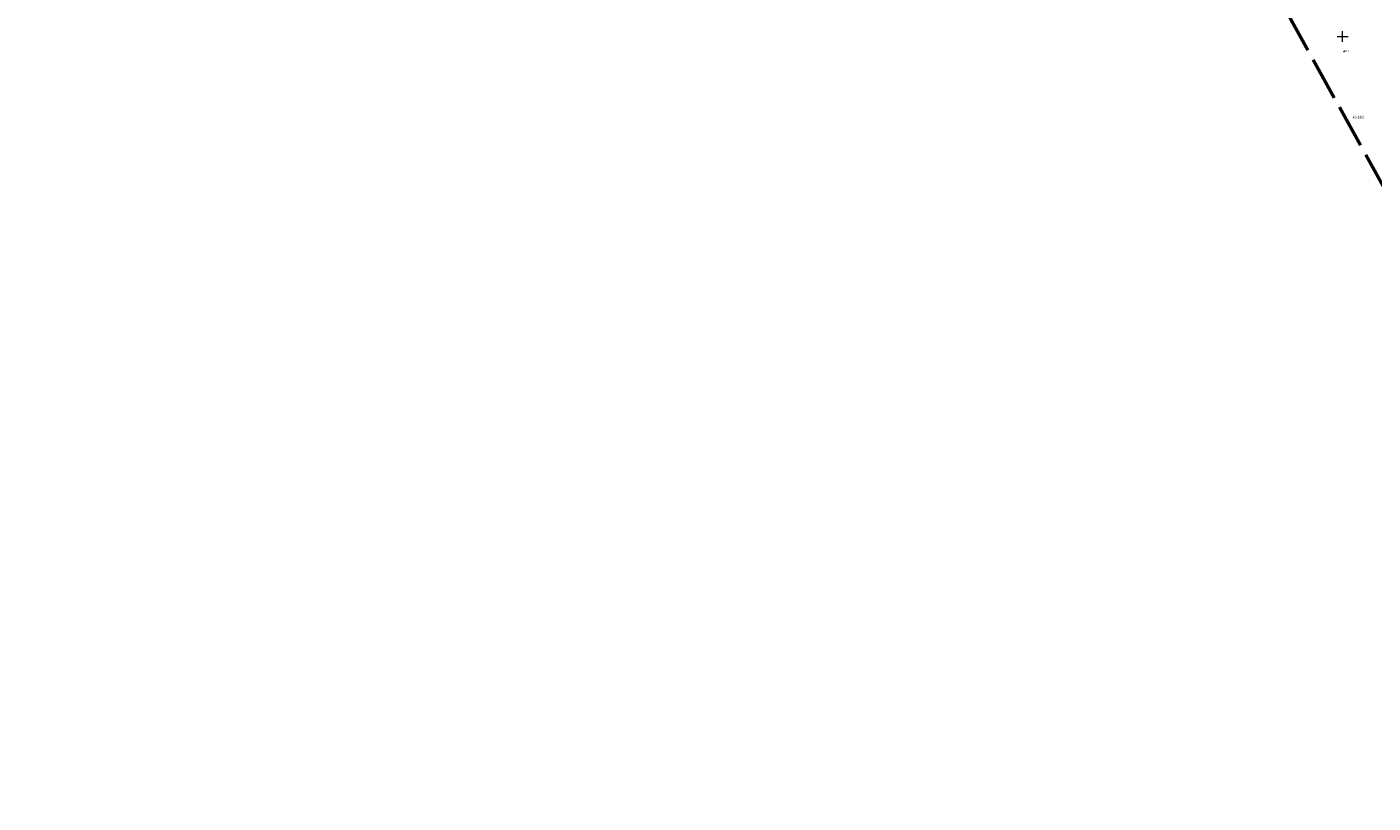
# Model space of a CAD drawing. Header units: metres. Extents: x 7529521 to 7531797, y 5723878 to 5728074.
# Tile 33 of 90: x 7529894 to 7530514, y 5725847 to 5726204. Entities that reach past the tile are written whole.
import ezdxf
from ezdxf.enums import TextEntityAlignment as Align

# ---------------------------------------------------------------- set-up
doc = ezdxf.new("R2010")
doc.units = ezdxf.units.M
doc.linetypes.add('L_0_09', pattern=[2.5, 2, -0.5])
doc.layers.get('0').update_dxf_attribs({"color": 252})
for name, color, linetype, lineweight in [('k', 252, 'Continuous', 18), ('Numery_dzialek', 80, 'Continuous', 30), ('RTPW_T_0', 252, 'Continuous', 15)]:
    doc.layers.add(name, color=color, linetype=linetype, lineweight=lineweight)
doc.layers.add('zakres', color=7, linetype='L_0_09', lineweight=50, true_color=0xff05ff)
doc.styles.get("Standard").update_dxf_attribs({"font": 'arial.ttf'})

# ---------------------------------------------------------------- blocks, each defined once
blk = doc.blocks.new('2_RTPW01')
at = {"linetype": 'Continuous'}
blk.add_circle((0, 0), 0.045, dxfattribs=at)

msp = doc.modelspace()

# ---------------------------------------------------------------- linework, layer by layer
at = {"layer": 'k', "linetype": 'Continuous', "lineweight": 18, "flags": 128}
for points in [[(7530497.5, 5726200), (7530502.5, 5726200)], [(7530500, 5726197.5), (7530500, 5726202.5)]]:
    msp.add_lwpolyline(points, dxfattribs=at)
at = {"layer": 'zakres', "color": 210, "lineweight": 50, "ltscale": 10}
msp.add_lwpolyline([(7530784, 5725633.1), (7530631.12, 5725917.71), (7530520.29, 5726128.05), (7530407.59, 5726332.04), (7530406.94, 5726333.26), (7530316.66, 5726507.85), (7530152.66, 5726824.25), (7529893.98, 5727312.41)], dxfattribs=at)

# ---------------------------------------------------------------- block references
at = {"layer": 'RTPW_T_0'}
msp.add_blockref('2_RTPW01', (7530500.61, 5726193.02), dxfattribs=at)

# ---------------------------------------------------------------- texts
at = {"layer": 'Numery_dzialek', "width": 0.7}
msp.add_text('43-19/2', height=1.26, dxfattribs=at).set_placement((7530504.63, 5726163.46), align=Align.TOP_LEFT)
at = {"layer": 'RTPW_T_0', "width": 0.7}
msp.add_text('106.9', height=0.75, dxfattribs=at).set_placement((7530500.61, 5726193.02))

doc.saveas('drawing.dxf')
